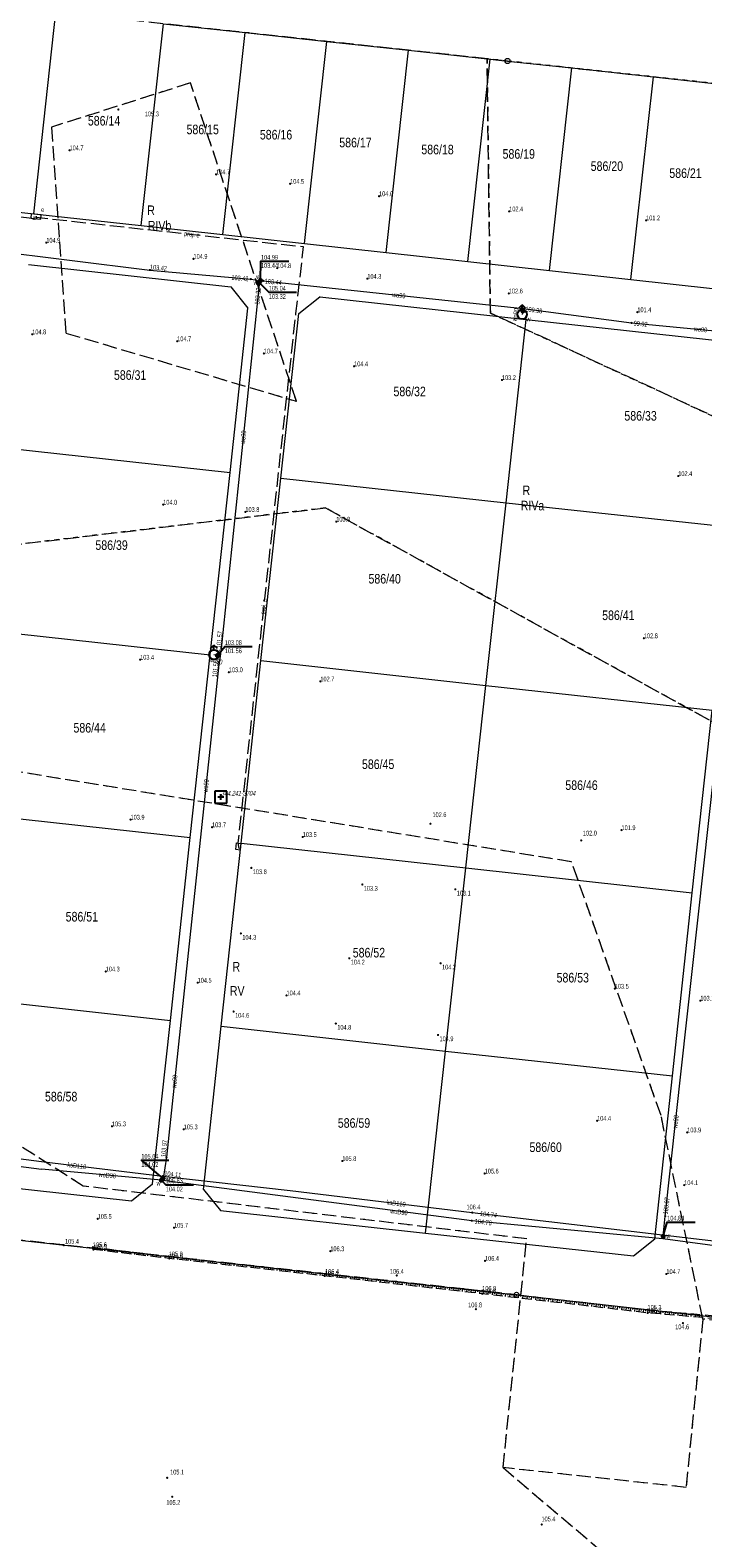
# Model space of a CAD drawing. Header units: inches. Extents: x 6497603 to 6502483, y 5925790 to 5934357.
# Tile 207 of 256: x 6501035 to 6501140, y 5926423 to 5926658. Entities that reach past the tile are written whole.
import ezdxf
from ezdxf.enums import TextEntityAlignment as Align

# ---------------------------------------------------------------- set-up
doc = ezdxf.new("R2010")
doc.units = ezdxf.units.IN
doc.header["$MEASUREMENT"] = 0
for name, pattern in [('1.5_0.75', [2.25, 1.5, -0.75]), ('2.25_0.75', [3, 2.25, -0.75]), ('219-1000', [0, 0]), ('egkk-1000', [3, 2.25, -0.75]), ('egug-1000', [1.5, 0.75, -0.75])]:
    doc.linetypes.add(name, pattern=pattern)
for name, color, linetype in [('000 Inne (niezydentyfikowane)', 7, 'Continuous'), ('202-punkt graniczny', 7, 'Continuous'), ('203-punkt graniczny', 7, 'Continuous'), ('209-oznaczenie konturu klasyfikacyjnego', 7, 'Continuous'), ('210-oznaczenie konturu użytku gruntowego', 7, 'Continuous'), ('211-numer działki ewidencyjnej', 7, 'Continuous'), ('217-kontur klasyfikacyjny', 7, 'Continuous'), ('218-kontur użytku gruntowego', 7, 'Continuous'), ('219-działka ewidencyjna', 7, 'Continuous'), ('hydrant', 7, 'Continuous'), ('pikieta naturalna', 7, 'Continuous'), ('pikieta naturalna-Atr2', 7, 'Continuous'), ('przewód elektroenergetyczny podziemny', 7, 'Continuous'), ('przewód elektroenergetyczny podziemny - ob. projektowany', 7, 'Continuous'), ('przewód elektroenergetyczny podziemny - ob. projektowany-Atr1', 7, 'Continuous'), ('przewód kanalizacyjny', 7, 'Continuous'), ('przewód kanalizacyjny-Atr1', 7, 'Continuous'), ('przewód wodociągowy', 7, 'Continuous'), ('przewód wodociągowy-Atr1', 7, 'Continuous'), ('rzędna', 7, 'Continuous'), ('rzędna-Atr2', 7, 'Continuous'), ('rzędna-Atr3', 7, 'Continuous'), ('skarpa nieumocniona', 7, 'Continuous'), ('szafa elektroenergetyczna lub kontener', 7, 'Continuous'), ('szafa elektroenergetyczna lub kontener - ob. projektowany', 7, 'Continuous'), ('szafa elektroenergetyczna lub kontener-Atr17', 7, 'Continuous'), ('Szczegółowa osnowa geodezyjna pozioma', 7, 'Continuous'), ('Szczegółowa osnowa geodezyjna pozioma-Atr103', 7, 'Continuous'), ('zasuwa lub zawór', 7, 'Continuous'), ('zasuwa lub zawór-Atr17', 7, 'Continuous')]:
    doc.layers.add(name, color=color, linetype=linetype)
doc.styles.get("Standard").update_dxf_attribs({"font": 'arial.ttf'})

# ---------------------------------------------------------------- blocks, each defined once
blk = doc.blocks.new('203')
at = {"linetype": 'Continuous', "lineweight": 0}
h = blk.add_hatch(color=0, dxfattribs=at)
edge = h.paths.add_edge_path()
edge.add_arc((0, 0), 0.09, 0, 360)
blk = doc.blocks.new('202')
at = {"color": 0, "linetype": 'Continuous', "lineweight": 0}
blk.add_circle((0, 0), 0.4, dxfattribs=at)
blk = doc.blocks.new('OSSP')
at = {"color": 0}
for p, q in [((-0.939, 0.938), (-0.939, -0.938)), ((-0.939, 0.938), (-0.939, -0.938)), ((0.936, 0.938), (-0.939, 0.938)), ((0.936, 0.938), (-0.939, 0.938)), ((0.45, 0), (-0.45, 0)), ((0.45, 0), (-0.45, 0)), ((0, -0.45), (0, 0.45)), ((0, -0.45), (0, 0.45)), ((0.936, -0.938), (0.936, 0.938)), ((0.936, -0.938), (0.936, 0.938)), ((-0.939, -0.938), (0.936, -0.938)), ((-0.939, -0.938), (0.936, -0.938))]:
    blk.add_line(p, q, dxfattribs=at)
blk = doc.blocks.new('PW01')
at = {"linetype": 'Continuous', "lineweight": 13}
h = blk.add_hatch(color=0, dxfattribs=at)
edge = h.paths.add_edge_path()
edge.add_arc((0, 0), 0.18, 0, 360)
blk = doc.blocks.new('US18')
at = {"color": 0, "linetype": 'Continuous', "lineweight": 13}
for p, q in [((-0.75, -0.35), (-0.75, 0.35)), ((-0.75, 0.35), (0.75, 0.35)), ((0.75, -0.35), (0.75, 0.35)), ((-0.75, -0.35), (0.75, -0.35))]:
    blk.add_line(p, q, dxfattribs=at)
blk = doc.blocks.new('US25')
at = {"linetype": 'Continuous', "lineweight": 13}
h = blk.add_hatch(color=0, dxfattribs=at)
edge = h.paths.add_edge_path()
edge.add_arc((0, 0), 0.4, 0, 360)
blk = doc.blocks.new('SUWH')
at = {"color": 0, "linetype": 'Continuous'}
for p in [(-0.531, 0.969), (0, 0.75), (0.531, 0.969)]:
    blk.add_line(p, (0, 1.5), dxfattribs=at)
blk.add_circle((0, 0), 0.75, dxfattribs=at)

msp = doc.modelspace()

# ---------------------------------------------------------------- linework, layer by layer
at = {"layer": '000 Inne (niezydentyfikowane)', "color": 7, "linetype": 'Continuous', "lineweight": 18, "flags": 128}
for points in [[(6501045.32, 5926467.91), (6501045.27, 5926467.56)], [(6501045.65, 5926467.87), (6501045.63, 5926467.69)], [(6501045.99, 5926467.83), (6501045.95, 5926467.48)], [(6501046.33, 5926467.79), (6501046.31, 5926467.61)], [(6501046.66, 5926467.75), (6501046.62, 5926467.4)], [(6501047, 5926467.71), (6501046.98, 5926467.53)], [(6501047.34, 5926467.66), (6501047.3, 5926467.32)], [(6501047.67, 5926467.62), (6501047.65, 5926467.45)], [(6501048.01, 5926467.58), (6501047.97, 5926467.24)], [(6501048.35, 5926467.54), (6501048.33, 5926467.37)], [(6501048.68, 5926467.5), (6501048.64, 5926467.16)], [(6501049.02, 5926467.46), (6501049, 5926467.29)], [(6501049.36, 5926467.42), (6501049.32, 5926467.08)], [(6501049.7, 5926467.38), (6501049.67, 5926467.21)], [(6501050.03, 5926467.34), (6501049.99, 5926467)], [(6501050.37, 5926467.3), (6501050.35, 5926467.13)], [(6501050.71, 5926467.26), (6501050.67, 5926466.92)], [(6501051.04, 5926467.22), (6501051.02, 5926467.05)], [(6501051.38, 5926467.17), (6501051.34, 5926466.85)], [(6501051.72, 5926467.13), (6501051.7, 5926466.97)], [(6501052.05, 5926467.09), (6501052.01, 5926466.77)], [(6501052.39, 5926467.05), (6501052.37, 5926466.89)], [(6501052.73, 5926467.01), (6501052.69, 5926466.69)], [(6501053.06, 5926466.97), (6501053.04, 5926466.81)], [(6501053.4, 5926466.93), (6501053.36, 5926466.61)], [(6501053.74, 5926466.89), (6501053.72, 5926466.73)], [(6501054.07, 5926466.85), (6501054.04, 5926466.53)], [(6501054.41, 5926466.81), (6501054.39, 5926466.65)], [(6501054.75, 5926466.77), (6501054.71, 5926466.45)], [(6501055.08, 5926466.72), (6501055.07, 5926466.57)], [(6501055.42, 5926466.68), (6501055.38, 5926466.37)], [(6501055.76, 5926466.64), (6501055.74, 5926466.49)], [(6501056.1, 5926466.6), (6501056.06, 5926466.29)], [(6501056.43, 5926466.56), (6501056.41, 5926466.41)], [(6501056.77, 5926466.52), (6501056.73, 5926466.21)], [(6501057.11, 5926466.48), (6501057.09, 5926466.33)], [(6501057.44, 5926466.45), (6501057.41, 5926466.14)], [(6501057.78, 5926466.41), (6501057.76, 5926466.25)], [(6501058.12, 5926466.37), (6501058.08, 5926466.06)], [(6501058.45, 5926466.33), (6501058.44, 5926466.18)], [(6501058.79, 5926466.29), (6501058.76, 5926465.99)], [(6501059.13, 5926466.26), (6501059.11, 5926466.1)], [(6501059.47, 5926466.22), (6501059.43, 5926465.91)], [(6501059.8, 5926466.18), (6501059.79, 5926466.03)], [(6501060.14, 5926466.14), (6501060.11, 5926465.84)], [(6501060.48, 5926466.11), (6501060.46, 5926465.95)], [(6501060.82, 5926466.07), (6501060.78, 5926465.76)], [(6501061.15, 5926466.03), (6501061.14, 5926465.88)], [(6501061.49, 5926465.99), (6501061.46, 5926465.68)], [(6501061.83, 5926465.95), (6501061.81, 5926465.8)], [(6501062.16, 5926465.92), (6501062.13, 5926465.61)], [(6501062.5, 5926465.88), (6501062.48, 5926465.72)], [(6501062.84, 5926465.84), (6501062.8, 5926465.53)], [(6501063.18, 5926465.8), (6501063.16, 5926465.65)], [(6501063.51, 5926465.77), (6501063.48, 5926465.46)], [(6501063.85, 5926465.73), (6501063.83, 5926465.57)], [(6501064.19, 5926465.69), (6501064.15, 5926465.38)], [(6501064.52, 5926465.65), (6501064.51, 5926465.5)], [(6501064.86, 5926465.61), (6501064.83, 5926465.31)], [(6501065.2, 5926465.58), (6501065.18, 5926465.42)], [(6501065.54, 5926465.54), (6501065.5, 5926465.23)], [(6501065.87, 5926465.5), (6501065.86, 5926465.35)], [(6501066.21, 5926465.46), (6501066.18, 5926465.15)], [(6501066.55, 5926465.43), (6501066.53, 5926465.27)], [(6501066.88, 5926465.39), (6501066.85, 5926465.08)], [(6501067.22, 5926465.35), (6501067.2, 5926465.2)], [(6501067.56, 5926465.31), (6501067.52, 5926465)], [(6501067.9, 5926465.27), (6501067.88, 5926465.12)], [(6501068.23, 5926465.24), (6501068.2, 5926464.93)], [(6501068.57, 5926465.2), (6501068.55, 5926465.04)], [(6501068.91, 5926465.16), (6501068.87, 5926464.85)], [(6501069.25, 5926465.12), (6501069.23, 5926464.97)], [(6501069.58, 5926465.09), (6501069.55, 5926464.78)], [(6501069.92, 5926465.05), (6501069.9, 5926464.89)], [(6501070.26, 5926465.01), (6501070.22, 5926464.7)], [(6501070.59, 5926464.97), (6501070.58, 5926464.82)], [(6501070.93, 5926464.93), (6501070.9, 5926464.62)], [(6501071.27, 5926464.9), (6501071.25, 5926464.74)], [(6501071.61, 5926464.86), (6501071.57, 5926464.55)], [(6501071.94, 5926464.82), (6501071.93, 5926464.67)], [(6501072.28, 5926464.78), (6501072.25, 5926464.47)], [(6501072.62, 5926464.75), (6501072.6, 5926464.59)], [(6501072.95, 5926464.71), (6501072.92, 5926464.4)], [(6501073.29, 5926464.67), (6501073.27, 5926464.51)], [(6501073.63, 5926464.63), (6501073.59, 5926464.32)], [(6501073.97, 5926464.59), (6501073.95, 5926464.44)], [(6501074.3, 5926464.56), (6501074.27, 5926464.24)], [(6501074.64, 5926464.52), (6501074.62, 5926464.36)], [(6501074.98, 5926464.48), (6501074.94, 5926464.17)], [(6501075.31, 5926464.44), (6501075.3, 5926464.29)], [(6501075.65, 5926464.41), (6501075.62, 5926464.09)], [(6501075.99, 5926464.37), (6501075.97, 5926464.21)], [(6501076.33, 5926464.33), (6501076.29, 5926464.02)], [(6501076.66, 5926464.29), (6501076.65, 5926464.14)], [(6501077, 5926464.25), (6501076.97, 5926463.94)], [(6501077.34, 5926464.22), (6501077.32, 5926464.06)], [(6501077.68, 5926464.18), (6501077.64, 5926463.87)], [(6501078.01, 5926464.14), (6501078, 5926463.98)], [(6501078.35, 5926464.1), (6501078.31, 5926463.79)], [(6501078.69, 5926464.07), (6501078.67, 5926463.91)], [(6501079.02, 5926464.03), (6501078.99, 5926463.71)], [(6501079.36, 5926463.99), (6501079.34, 5926463.83)], [(6501079.7, 5926463.95), (6501079.66, 5926463.64)], [(6501080.04, 5926463.91), (6501080.02, 5926463.76)], [(6501080.37, 5926463.88), (6501080.34, 5926463.56)], [(6501080.71, 5926463.84), (6501080.69, 5926463.68)], [(6501081.05, 5926463.8), (6501081.01, 5926463.49)], [(6501081.38, 5926463.76), (6501081.37, 5926463.61)], [(6501081.72, 5926463.73), (6501081.69, 5926463.41)], [(6501082.06, 5926463.69), (6501082.04, 5926463.53)], [(6501082.4, 5926463.66), (6501082.36, 5926463.33)], [(6501082.73, 5926463.62), (6501082.72, 5926463.46)], [(6501083.07, 5926463.58), (6501083.04, 5926463.26)], [(6501083.41, 5926463.55), (6501083.39, 5926463.38)], [(6501083.75, 5926463.51), (6501083.71, 5926463.18)], [(6501084.08, 5926463.48), (6501084.07, 5926463.31)], [(6501084.42, 5926463.44), (6501084.39, 5926463.11)], [(6501084.76, 5926463.4), (6501084.74, 5926463.24)], [(6501085.1, 5926463.37), (6501085.06, 5926463.03)], [(6501085.43, 5926463.33), (6501085.42, 5926463.16)], [(6501085.77, 5926463.3), (6501085.73, 5926462.95)], [(6501086.11, 5926463.26), (6501086.09, 5926463.09)], [(6501086.45, 5926463.22), (6501086.41, 5926462.88)], [(6501086.78, 5926463.19), (6501086.76, 5926463.01)], [(6501087.12, 5926463.15), (6501087.08, 5926462.8)], [(6501087.46, 5926463.12), (6501087.44, 5926462.94)], [(6501087.8, 5926463.08), (6501087.76, 5926462.72)], [(6501088.13, 5926463.04), (6501088.11, 5926462.86)], [(6501088.47, 5926463.01), (6501088.43, 5926462.65)], [(6501088.81, 5926462.97), (6501088.79, 5926462.79)], [(6501089.14, 5926462.93), (6501089.11, 5926462.57)], [(6501089.48, 5926462.9), (6501089.46, 5926462.72)], [(6501089.82, 5926462.86), (6501089.78, 5926462.5)], [(6501090.16, 5926462.83), (6501090.14, 5926462.64)], [(6501090.49, 5926462.79), (6501090.45, 5926462.42)], [(6501090.83, 5926462.75), (6501090.81, 5926462.57)], [(6501091.17, 5926462.72), (6501091.13, 5926462.34)], [(6501091.51, 5926462.68), (6501091.49, 5926462.49)], [(6501091.84, 5926462.65), (6501091.8, 5926462.27)], [(6501092.18, 5926462.61), (6501092.16, 5926462.42)], [(6501092.52, 5926462.57), (6501092.48, 5926462.19)], [(6501092.86, 5926462.54), (6501092.84, 5926462.34)], [(6501093.19, 5926462.5), (6501093.15, 5926462.11)], [(6501093.53, 5926462.47), (6501093.51, 5926462.27)], [(6501093.87, 5926462.43), (6501093.83, 5926462.04)], [(6501094.21, 5926462.39), (6501094.18, 5926462.2)], [(6501094.54, 5926462.36), (6501094.5, 5926461.96)], [(6501094.88, 5926462.32), (6501094.86, 5926462.12)], [(6501095.22, 5926462.29), (6501095.17, 5926461.88)], [(6501095.55, 5926462.25), (6501095.53, 5926462.05)], [(6501095.89, 5926462.21), (6501095.85, 5926461.81)], [(6501096.23, 5926462.18), (6501096.21, 5926461.97)], [(6501096.57, 5926462.14), (6501096.52, 5926461.73)], [(6501096.9, 5926462.11), (6501096.88, 5926461.9)], [(6501097.24, 5926462.07), (6501097.2, 5926461.66)], [(6501097.58, 5926462.03), (6501097.56, 5926461.83)], [(6501097.92, 5926462), (6501097.87, 5926461.58)], [(6501098.25, 5926461.96), (6501098.23, 5926461.75)], [(6501098.59, 5926461.92), (6501098.55, 5926461.5)], [(6501098.93, 5926461.89), (6501098.91, 5926461.68)], [(6501099.27, 5926461.85), (6501099.22, 5926461.43)], [(6501099.6, 5926461.82), (6501099.58, 5926461.6)], [(6501099.94, 5926461.78), (6501099.89, 5926461.35)], [(6501100.28, 5926461.74), (6501100.26, 5926461.53)], [(6501100.62, 5926461.71), (6501100.57, 5926461.27)], [(6501100.95, 5926461.67), (6501100.93, 5926461.45)], [(6501101.29, 5926461.64), (6501101.24, 5926461.2)], [(6501101.63, 5926461.6), (6501101.6, 5926461.38)], [(6501101.97, 5926461.56), (6501101.92, 5926461.12)], [(6501102.3, 5926461.53), (6501102.28, 5926461.31)], [(6501102.64, 5926461.49), (6501102.59, 5926461.05)], [(6501102.98, 5926461.46), (6501102.95, 5926461.23)], [(6501103.31, 5926461.42), (6501103.27, 5926460.97)], [(6501103.65, 5926461.38), (6501103.63, 5926461.16)], [(6501103.99, 5926461.35), (6501103.94, 5926460.89)], [(6501104.33, 5926461.31), (6501104.3, 5926461.08)], [(6501104.66, 5926461.28), (6501104.62, 5926460.82)], [(6501105, 5926461.24), (6501104.98, 5926461.01)], [(6501105.34, 5926461.2), (6501105.29, 5926460.74)], [(6501105.68, 5926461.17), (6501105.65, 5926460.93)], [(6501106.01, 5926461.13), (6501105.96, 5926460.66)], [(6501106.35, 5926461.09), (6501106.32, 5926460.86)], [(6501106.69, 5926461.05), (6501106.63, 5926460.59)], [(6501107.02, 5926461.01), (6501107, 5926460.78)], [(6501107.36, 5926460.97), (6501107.31, 5926460.51)], [(6501107.7, 5926460.94), (6501107.67, 5926460.7)], [(6501108.04, 5926460.9), (6501107.98, 5926460.43)], [(6501108.37, 5926460.86), (6501108.35, 5926460.62)], [(6501108.71, 5926460.82), (6501108.66, 5926460.35)], [(6501109.05, 5926460.78), (6501109.02, 5926460.55)], [(6501109.38, 5926460.74), (6501109.33, 5926460.27)], [(6501109.72, 5926460.7), (6501109.69, 5926460.47)], [(6501110.06, 5926460.66), (6501110, 5926460.19)], [(6501110.4, 5926460.63), (6501110.37, 5926460.39)], [(6501110.73, 5926460.59), (6501110.68, 5926460.12)], [(6501111.07, 5926460.55), (6501111.04, 5926460.31)], [(6501111.41, 5926460.51), (6501111.35, 5926460.04)], [(6501111.74, 5926460.47), (6501111.72, 5926460.24)], [(6501112.08, 5926460.43), (6501112.03, 5926459.96)], [(6501112.42, 5926460.39), (6501112.39, 5926460.16)], [(6501112.76, 5926460.35), (6501112.7, 5926459.88)], [(6501113.09, 5926460.32), (6501113.07, 5926460.08)], [(6501113.43, 5926460.28), (6501113.38, 5926459.8)], [(6501113.77, 5926460.24), (6501113.74, 5926460)], [(6501114.1, 5926460.2), (6501114.05, 5926459.73)], [(6501114.44, 5926460.16), (6501114.41, 5926459.92)], [(6501114.78, 5926460.12), (6501114.72, 5926459.65)], [(6501115.12, 5926460.08), (6501115.09, 5926459.85)], [(6501115.45, 5926460.04), (6501115.4, 5926459.57)], [(6501115.79, 5926460.01), (6501115.76, 5926459.77)], [(6501116.13, 5926459.97), (6501116.07, 5926459.49)], [(6501116.46, 5926459.93), (6501116.44, 5926459.69)], [(6501116.8, 5926459.89), (6501116.75, 5926459.41)], [(6501117.14, 5926459.85), (6501117.11, 5926459.61)], [(6501117.47, 5926459.81), (6501117.42, 5926459.34)], [(6501117.81, 5926459.77), (6501117.78, 5926459.54)], [(6501118.15, 5926459.73), (6501118.09, 5926459.26)], [(6501118.49, 5926459.7), (6501118.46, 5926459.46)], [(6501118.82, 5926459.66), (6501118.77, 5926459.18)], [(6501119.16, 5926459.62), (6501119.13, 5926459.38)], [(6501119.5, 5926459.58), (6501119.44, 5926459.1)], [(6501119.83, 5926459.54), (6501119.81, 5926459.3)], [(6501120.17, 5926459.5), (6501120.12, 5926459.02)], [(6501120.51, 5926459.46), (6501120.48, 5926459.22)], [(6501120.85, 5926459.43), (6501120.79, 5926458.95)], [(6501121.18, 5926459.39), (6501121.16, 5926459.15)], [(6501121.52, 5926459.35), (6501121.46, 5926458.87)], [(6501121.86, 5926459.31), (6501121.83, 5926459.07)], [(6501122.19, 5926459.27), (6501122.14, 5926458.79)], [(6501122.53, 5926459.23), (6501122.5, 5926458.99)], [(6501122.87, 5926459.19), (6501122.81, 5926458.71)], [(6501123.21, 5926459.15), (6501123.18, 5926458.91)], [(6501123.54, 5926459.12), (6501123.49, 5926458.63)], [(6501123.88, 5926459.08), (6501123.85, 5926458.84)], [(6501124.22, 5926459.04), (6501124.16, 5926458.56)], [(6501124.55, 5926459), (6501124.53, 5926458.76)], [(6501124.89, 5926458.96), (6501124.84, 5926458.48)], [(6501125.23, 5926458.92), (6501125.2, 5926458.68)], [(6501125.56, 5926458.88), (6501125.51, 5926458.4)], [(6501125.9, 5926458.84), (6501125.87, 5926458.6)], [(6501126.24, 5926458.81), (6501126.18, 5926458.32)], [(6501126.58, 5926458.77), (6501126.55, 5926458.52)], [(6501126.91, 5926458.73), (6501126.86, 5926458.24)], [(6501127.25, 5926458.69), (6501127.22, 5926458.45)], [(6501127.59, 5926458.65), (6501127.53, 5926458.16)], [(6501127.92, 5926458.61), (6501127.9, 5926458.37)], [(6501128.26, 5926458.57), (6501128.21, 5926458.09)], [(6501128.6, 5926458.53), (6501128.57, 5926458.29)], [(6501128.94, 5926458.5), (6501128.88, 5926458.01)], [(6501129.27, 5926458.46), (6501129.24, 5926458.21)], [(6501129.61, 5926458.42), (6501129.55, 5926457.93)], [(6501129.95, 5926458.38), (6501129.92, 5926458.14)], [(6501130.28, 5926458.34), (6501130.23, 5926457.85)], [(6501130.62, 5926458.3), (6501130.59, 5926458.06)], [(6501130.96, 5926458.26), (6501130.9, 5926457.77)], [(6501131.3, 5926458.22), (6501131.27, 5926457.98)], [(6501131.63, 5926458.19), (6501131.59, 5926457.69)], [(6501131.97, 5926458.16), (6501131.95, 5926457.91)], [(6501132.31, 5926458.13), (6501132.26, 5926457.64)], [(6501132.65, 5926458.1), (6501132.62, 5926457.85)], [(6501132.98, 5926458.07), (6501132.94, 5926457.58)], [(6501133.32, 5926458.03), (6501133.3, 5926457.79)], [(6501133.66, 5926458), (6501133.62, 5926457.52)], [(6501134, 5926457.97), (6501133.98, 5926457.73)], [(6501134.34, 5926457.94), (6501134.29, 5926457.46)], [(6501134.67, 5926457.91), (6501134.65, 5926457.67)], [(6501135.01, 5926457.88), (6501134.97, 5926457.41)], [(6501135.35, 5926457.85), (6501135.33, 5926457.61)], [(6501135.69, 5926457.82), (6501135.65, 5926457.35)], [(6501136.03, 5926457.79), (6501136, 5926457.56)], [(6501136.36, 5926457.76), (6501136.32, 5926457.29)], [(6501136.7, 5926457.73), (6501136.68, 5926457.5)], [(6501137.04, 5926457.7), (6501137, 5926457.23)], [(6501137.38, 5926457.67), (6501137.36, 5926457.44)], [(6501137.72, 5926457.64), (6501137.67, 5926457.18)], [(6501138.05, 5926457.61), (6501138.03, 5926457.38)], [(6501138.39, 5926457.58), (6501138.35, 5926457.12)], [(6501138.73, 5926457.55), (6501138.71, 5926457.32)], [(6501139.07, 5926457.52), (6501139.03, 5926457.06)], [(6501139.41, 5926457.49), (6501139.38, 5926457.26)], [(6501139.74, 5926457.46), (6501139.7, 5926457)], [(6501140.08, 5926457.42), (6501140.06, 5926457.2)]]:
    msp.add_lwpolyline(points, dxfattribs=at)
at = {"layer": '217-kontur klasyfikacyjny', "color": 3, "linetype": 'egkk-1000', "lineweight": 18, "flags": 128}
for points in [[(6501106.49, 5926653.78), (6501005.13, 5926664.74)], [(6501107.01, 5926614.03), (6501106.49, 5926653.78)], [(6501106.49, 5926653.78), (6501109.7, 5926653.43)], [(6501109.7, 5926653.43), (6501117.85, 5926652.55)], [(6501117.85, 5926652.55), (6501167.64, 5926647.16)], [(6501060.07, 5926650.01), (6501038.35, 5926643.09)], [(6501076.66, 5926600.23), (6501060.07, 5926650.01)], [(6501038.35, 5926643.09), (6501040.61, 5926610.89)], [(6501154.57, 5926592.02), (6501107.01, 5926614.03)], [(6501040.61, 5926610.89), (6501076.66, 5926600.23)], [(6500989.77, 5926572.72), (6501081.2, 5926583.56)], [(6501081.2, 5926583.56), (6501154.43, 5926543.11)], [(6501119.71, 5926528.22), (6500985.97, 5926549.97)], [(6501133.71, 5926488.57), (6501119.71, 5926528.22)], [(6501043.32, 5926477.52), (6500980.53, 5926517.48)], [(6501140.25, 5926456.74), (6501133.71, 5926488.57)], [(6501112.69, 5926469.27), (6501043.32, 5926477.52)], [(6501111.78, 5926460.45), (6501030.07, 5926469.43)], [(6501111.78, 5926460.45), (6501112.69, 5926469.27)], [(6501108.99, 5926433.51), (6501111.78, 5926460.45)], [(6501140.25, 5926456.74), (6501137.63, 5926430.42)], [(6501188.25, 5926451.31), (6501140.25, 5926456.74)], [(6501108.99, 5926433.51), (6501134.67, 5926411.73)], [(6501137.63, 5926430.42), (6501108.99, 5926433.51)]]:
    msp.add_lwpolyline(points, dxfattribs=at)
at = {"layer": '218-kontur użytku gruntowego', "color": 3, "linetype": 'egug-1000', "lineweight": 18, "flags": 128}
for points in [[(6501106.49, 5926653.78), (6501005.13, 5926664.74)], [(6501109.7, 5926653.43), (6501106.49, 5926653.78)], [(6501106.49, 5926653.78), (6501107.01, 5926614.03)], [(6501117.85, 5926652.55), (6501109.7, 5926653.43)], [(6501167.64, 5926647.16), (6501117.85, 5926652.55)], [(6501060.07, 5926650.01), (6501038.35, 5926643.09)], [(6501076.66, 5926600.23), (6501060.07, 5926650.01)], [(6501038.35, 5926643.09), (6501040.61, 5926610.89)], [(6501107.01, 5926614.03), (6501154.57, 5926592.02)], [(6501040.61, 5926610.89), (6501076.66, 5926600.23)], [(6501081.2, 5926583.56), (6500989.77, 5926572.72)], [(6501154.43, 5926543.11), (6501081.2, 5926583.56)], [(6501119.71, 5926528.22), (6500985.97, 5926549.97)], [(6501133.71, 5926488.57), (6501119.71, 5926528.22)], [(6501043.32, 5926477.52), (6500980.53, 5926517.48)], [(6501140.25, 5926456.74), (6501133.71, 5926488.57)], [(6501112.69, 5926469.27), (6501043.32, 5926477.52)], [(6501111.78, 5926460.45), (6501030.07, 5926469.43)], [(6501111.78, 5926460.45), (6501112.69, 5926469.27)], [(6501108.99, 5926433.51), (6501111.78, 5926460.45)], [(6501140.25, 5926456.74), (6501137.63, 5926430.42)], [(6501188.25, 5926451.31), (6501140.25, 5926456.74)], [(6501108.99, 5926433.51), (6501134.67, 5926411.73)], [(6501137.63, 5926430.42), (6501108.99, 5926433.51)]]:
    msp.add_lwpolyline(points, dxfattribs=at)
at = {"layer": '219-działka ewidencyjna', "color": 3, "linetype": '219-1000', "lineweight": 18, "flags": 128}
for points in [[(6501035.59, 5926629.54), (6501039.04, 5926661.07)], [(6501052.39, 5926627.7), (6501055.85, 5926659.25)], [(6501055.85, 5926659.25), (6501068.63, 5926657.87)], [(6501065.16, 5926626.29), (6501068.63, 5926657.87)], [(6501068.63, 5926657.87), (6501081.41, 5926656.49)], [(6501077.93, 5926624.89), (6501081.41, 5926656.49)], [(6501081.41, 5926656.49), (6501094.19, 5926655.11)], [(6501090.7, 5926623.48), (6501094.19, 5926655.11)], [(6501094.19, 5926655.11), (6501106.97, 5926653.73)], [(6501103.47, 5926622.08), (6501106.97, 5926653.73)], [(6501106.97, 5926653.73), (6501109.7, 5926653.43)], [(6501109.7, 5926653.43), (6501119.74, 5926652.34)], [(6501116.24, 5926620.67), (6501119.74, 5926652.34)], [(6501119.74, 5926652.34), (6501132.52, 5926650.96)], [(6501129.01, 5926619.27), (6501132.52, 5926650.96)], [(6501132.52, 5926650.96), (6501145.29, 5926649.57)], [(6501002.9, 5926633.14), (6501035.59, 5926629.54)], [(6501035.59, 5926629.54), (6501052.39, 5926627.7)], [(6501052.39, 5926627.7), (6501065.16, 5926626.29)], [(6501065.16, 5926626.29), (6501077.93, 5926624.89)], [(6501077.93, 5926624.89), (6501090.7, 5926623.48)], [(6501090.7, 5926623.48), (6501103.47, 5926622.08)], [(6501103.47, 5926622.08), (6501116.24, 5926620.67)], [(6501034.72, 5926621.6), (6501066.42, 5926618.11)], [(6501116.24, 5926620.67), (6501129.01, 5926619.27)], [(6501066.42, 5926618.11), (6501069.08, 5926614.81)], [(6501129.01, 5926619.27), (6501141.77, 5926617.86)], [(6501077.03, 5926613.93), (6501080.33, 5926616.58)], [(6501080.33, 5926616.58), (6501112.63, 5926613.03)], [(6501066.28, 5926589.11), (6501069.08, 5926614.81)], [(6501074.23, 5926588.23), (6501077.03, 5926613.93)], [(6501109.47, 5926584.36), (6501112.63, 5926613.03)], [(6501112.63, 5926613.03), (6501144.93, 5926609.47)], [(6501031.57, 5926592.92), (6501066.28, 5926589.11)], [(6501063.17, 5926560.58), (6501066.28, 5926589.11)], [(6501071.12, 5926559.7), (6501074.23, 5926588.23)], [(6501074.23, 5926588.23), (6501109.47, 5926584.36)], [(6501106.32, 5926555.79), (6501109.47, 5926584.36)], [(6501109.47, 5926584.36), (6501144.8, 5926580.52)], [(6501028.44, 5926564.39), (6501063.17, 5926560.58)], [(6501060.05, 5926532), (6501063.17, 5926560.58)], [(6501068.01, 5926531.13), (6501071.12, 5926559.7)], [(6501071.12, 5926559.7), (6501106.32, 5926555.79)], [(6501103.17, 5926527.26), (6501106.32, 5926555.79)], [(6501106.32, 5926555.79), (6501141.7, 5926551.93)], [(6501138.6, 5926523.35), (6501141.7, 5926551.93)], [(6501025.31, 5926535.81), (6501060.05, 5926532)], [(6501056.94, 5926503.42), (6501060.05, 5926532)], [(6501064.9, 5926502.55), (6501068.01, 5926531.13)], [(6501068.01, 5926531.13), (6501103.17, 5926527.26)], [(6501100.01, 5926498.64), (6501103.17, 5926527.26)], [(6501103.17, 5926527.26), (6501138.6, 5926523.35)], [(6501135.5, 5926494.76), (6501138.6, 5926523.35)], [(6501022.18, 5926507.28), (6501056.94, 5926503.42)], [(6501054.15, 5926477.87), (6501056.94, 5926503.42)], [(6501062.11, 5926477), (6501064.9, 5926502.55)], [(6501064.9, 5926502.55), (6501100.01, 5926498.64)], [(6501096.87, 5926470.17), (6501100.01, 5926498.64)], [(6501100.01, 5926498.64), (6501135.5, 5926494.76)], [(6501132.73, 5926469.26), (6501135.5, 5926494.76)], [(6501019.04, 5926478.7), (6501050.85, 5926475.21)], [(6501050.85, 5926475.21), (6501054.15, 5926477.87)], [(6501062.11, 5926477), (6501064.77, 5926473.69)], [(6500973.53, 5926475.65), (6501111.1, 5926460.52)], [(6501064.77, 5926473.69), (6501096.87, 5926470.17)], [(6501096.87, 5926470.17), (6501129.43, 5926466.6)], [(6501129.43, 5926466.6), (6501132.73, 5926469.26)], [(6501111.1, 5926460.52), (6501218.91, 5926448.41)]]:
    msp.add_lwpolyline(points, dxfattribs=at)
at = {"layer": 'przewód elektroenergetyczny podziemny', "color": 1, "linetype": 'Continuous', "lineweight": 18, "flags": 128}
msp.add_lwpolyline([(6501035.94, 5926629.15), (6501036.01, 5926628.9), (6501035.95, 5926628.7), (6501035.61, 5926628.65), (6501035.28, 5926628.82), (6501013.8, 5926631.43), (6501012.38, 5926631.59), (6501002.28, 5926632.68), (6500986.69, 5926634.31), (6500986.54, 5926634.39), (6500986.78, 5926637.52), (6500992.09, 5926666.72), (6501005.79, 5926742.55), (6501013.01, 5926783.37)], dxfattribs=at)
at = {"layer": 'przewód elektroenergetyczny podziemny - ob. projektowany', "color": 1, "linetype": '2.25_0.75', "lineweight": 18, "flags": 128}
msp.add_lwpolyline([(6501035.53, 5926629.04), (6501077.73, 5926624.41), (6501076.53, 5926613.97), (6501067.51, 5926531.18), (6501067.63, 5926530.33)], dxfattribs=at)
at = {"layer": 'przewód kanalizacyjny', "color": 34, "linetype": 'Continuous', "lineweight": 18, "flags": 128}
for points in [[(6501003.95, 5927073.51), (6501025.81, 5926978.07), (6501035.87, 5926937.23), (6501039.66, 5926890.33), (6501042.57, 5926877.1), (6501036.67, 5926815.74), (6501025.75, 5926759.78), (6501010.3, 5926664.16), (6500995.69, 5926573.15), (6500985.69, 5926516.13), (6500980.52, 5926488.69), (6501036.78, 5926481.38)], [(6501036.78, 5926481.38), (6501055.76, 5926479.08), (6501075.71, 5926476.84), (6501104.18, 5926473.38), (6501176.15, 5926464.95), (6501213.96, 5926460.58), (6501251.86, 5926456.87), (6501286.22, 5926453.61), (6501300.43, 5926450.12), (6501316.89, 5926447.64), (6501319.28, 5926446.72)]]:
    msp.add_lwpolyline(points, dxfattribs=at)
at = {"layer": 'przewód wodociągowy', "color": 5, "linetype": 'Continuous', "lineweight": 18, "flags": 128}
for points in [[(6501009.27, 5926663.27), (6501003.13, 5926626.99), (6501002.42, 5926622.82), (6500994.65, 5926575.27), (6500988.11, 5926538.08), (6500979.08, 5926487.69), (6501036.8, 5926480.16)], [(6501003.13, 5926626.99), (6501003.4, 5926626.96), (6501053.73, 5926620.75), (6501069.54, 5926619.33), (6501070.88, 5926619.12)], [(6501070.88, 5926619.12), (6501070.84, 5926618.78), (6501070.81, 5926618.49), (6501064.91, 5926561.58), (6501064.73, 5926560.4), (6501064.52, 5926559.07), (6501056.33, 5926482.02), (6501055.79, 5926478.71), (6501055.74, 5926478.41)], [(6501070.88, 5926619.12), (6501071.49, 5926619.06), (6501112.16, 5926614.71)], [(6501112.16, 5926614.71), (6501112.09, 5926614.35), (6501111.98, 5926613.81)], [(6501112.16, 5926614.71), (6501129.1, 5926612.48), (6501149.77, 5926610.53)], [(6501134.01, 5926469.27), (6501134.05, 5926469.67), (6501134.37, 5926472.82), (6501142.91, 5926550.26), (6501143.01, 5926552.74), (6501149.43, 5926609.86), (6501149.5, 5926610.2), (6501149.53, 5926610.55)], [(6501064.73, 5926560.4), (6501064.32, 5926560.47), (6501063.76, 5926560.61)], [(6501306.67, 5926446.25), (6501299.94, 5926449.38), (6501286.12, 5926452.24), (6501251.76, 5926455.55), (6501214.47, 5926460), (6501214.19, 5926460), (6501213.91, 5926460.04), (6501175.91, 5926463.66), (6501134.01, 5926469.27), (6501104.1, 5926472.11), (6501055.74, 5926478.41), (6501055.53, 5926478.43), (6501036.8, 5926480.16)]]:
    msp.add_lwpolyline(points, dxfattribs=at)
at = {"layer": 'rzędna-Atr2', "color": 7, "flags": 128}
for points in [[(6501071.04, 5926619.1), (6501071.12, 5926622.13), (6501075.49, 5926622.13)], [(6501070.84, 5926618.78), (6501072.34, 5926617.28), (6501076.655, 5926617.28)], [(6501064.32, 5926560.47), (6501065.45, 5926561.89), (6501069.717, 5926561.89)], [(6501055.79, 5926478.71), (6501052.4, 5926481.57), (6501056.715, 5926481.57)], [(6501055.53, 5926478.43), (6501056.22, 5926477.74), (6501060.535, 5926477.74)], [(6501134.05, 5926469.67), (6501134.68, 5926471.9), (6501139.05, 5926471.9)]]:
    msp.add_lwpolyline(points, dxfattribs=at)
at = {"layer": 'skarpa nieumocniona', "color": 7, "linetype": '1.5_0.75', "lineweight": 18, "flags": 128}
msp.add_lwpolyline([(6501044.89, 5926467.6), (6501044.82, 5926467.97), (6501056.69, 5926466.53), (6501081.15, 5926463.79), (6501105.74, 5926461.16), (6501131.6, 5926458.19), (6501158.2, 5926455.79), (6501182.3, 5926452.86), (6501214.4, 5926449.95), (6501230.05, 5926448.22), (6501229.69, 5926446), (6501214.21, 5926447.85), (6501182.23, 5926452.27), (6501158.3, 5926455.42), (6501131.63, 5926457.69), (6501105.73, 5926460.69), (6501081.08, 5926463.48), (6501056.77, 5926466.21)], close=True, dxfattribs=at)
msp.add_lwpolyline([(6501044.89, 5926467.6), (6501044.82, 5926467.97), (6501056.69, 5926466.53), (6501081.15, 5926463.79), (6501105.74, 5926461.16), (6501131.6, 5926458.19), (6501158.2, 5926455.79), (6501182.3, 5926452.86), (6501214.4, 5926449.95), (6501230.05, 5926448.22), (6501229.69, 5926446), (6501214.21, 5926447.85), (6501182.23, 5926452.27), (6501158.3, 5926455.42), (6501131.63, 5926457.69), (6501105.73, 5926460.69), (6501081.08, 5926463.48), (6501056.77, 5926466.21)], close=True, dxfattribs=at)
at = {"layer": 'szafa elektroenergetyczna lub kontener - ob. projektowany', "color": 1, "linetype": 'Continuous', "lineweight": 18, "flags": 128}
msp.add_lwpolyline([(6501067.87, 5926530.06), (6501067.16, 5926530.13), (6501067.27, 5926531.18), (6501067.97, 5926531.11)], close=True, dxfattribs=at)

# ---------------------------------------------------------------- block references
at = {"layer": '202-punkt graniczny', "color": 7, "linetype": 'Continuous', "lineweight": 18}
for p in [(6501109.7, 5926653.43), (6501111.1, 5926460.52)]:
    msp.add_blockref('202', p, dxfattribs=at)
at = {"layer": '203-punkt graniczny', "color": 7, "linetype": 'Continuous', "lineweight": 18}
for p in [(6501068.63, 5926657.87), (6501081.41, 5926656.49), (6501094.19, 5926655.11), (6501106.97, 5926653.73), (6501119.74, 5926652.34), (6501132.52, 5926650.96), (6501035.59, 5926629.54), (6501052.39, 5926627.7), (6501065.16, 5926626.29), (6501077.93, 5926624.89), (6501090.7, 5926623.48), (6501103.47, 5926622.08), (6501116.24, 5926620.67), (6501066.42, 5926618.11), (6501129.01, 5926619.27), (6501069.08, 5926614.81), (6501080.33, 5926616.58), (6501077.03, 5926613.93), (6501112.63, 5926613.03), (6501066.28, 5926589.11), (6501074.23, 5926588.23), (6501109.47, 5926584.36), (6501063.17, 5926560.58), (6501071.12, 5926559.7), (6501106.32, 5926555.79), (6501060.05, 5926532), (6501068.01, 5926531.13), (6501103.17, 5926527.26), (6501138.6, 5926523.35), (6501056.94, 5926503.42), (6501064.9, 5926502.55), (6501100.01, 5926498.64), (6501135.5, 5926494.76), (6501054.15, 5926477.87), (6501062.11, 5926477), (6501050.85, 5926475.21), (6501064.77, 5926473.69), (6501096.87, 5926470.17), (6501132.73, 5926469.26), (6501129.43, 5926466.6)]:
    msp.add_blockref('203', p, dxfattribs=at)
at = {"layer": 'hydrant', "color": 5, "linetype": 'Continuous', "lineweight": 18}
for p in [(6501111.98, 5926613.81), (6501063.76, 5926560.61)]:
    msp.add_blockref('SUWH', p, dxfattribs=at)
at = {"layer": 'pikieta naturalna', "color": 7, "linetype": 'Continuous', "lineweight": 13}
for p in [(6501048.8, 5926645.85), (6501041.16, 5926639.47), (6501064.09, 5926635.7), (6501075.68, 5926634.23), (6501089.59, 5926632.29), (6501109.96, 5926629.92), (6501131.38, 5926628.52), (6501037.53, 5926625.03), (6501060.56, 5926622.5), (6501073.66, 5926621.05), (6501087.76, 5926619.39), (6501109.9, 5926617.09), (6501130.01, 5926614.16), (6501035.33, 5926610.7), (6501058.01, 5926609.62), (6501071.57, 5926607.7), (6501085.69, 5926605.7), (6501108.82, 5926603.56), (6501136.41, 5926588.54), (6501055.82, 5926584.07), (6501068.68, 5926582.93), (6501082.9, 5926581.41), (6501131.03, 5926563.18), (6501052.21, 5926559.83), (6501066.09, 5926557.87), (6501080.41, 5926556.43), (6501050.71, 5926534.82), (6501063.46, 5926533.63), (6501097.63, 5926534.17), (6501127.53, 5926533.18), (6501077.65, 5926532.11), (6501121.22, 5926531.56), (6501069.61, 5926527.27), (6501086.98, 5926524.67), (6501101.52, 5926523.92), (6501067.97, 5926517.02), (6501046.83, 5926511.08), (6501084.94, 5926513.14), (6501099.22, 5926512.36), (6501061.21, 5926509.33), (6501075.11, 5926507.34), (6501126.48, 5926508.39), (6501139.86, 5926506.52), (6501066.84, 5926504.81), (6501082.83, 5926502.94), (6501098.82, 5926501.15), (6501123.71, 5926487.74), (6501047.8, 5926486.87), (6501059.03, 5926486.4), (6501137.81, 5926485.92), (6501083.85, 5926481.44), (6501106.12, 5926479.49), (6501137.34, 5926477.68), (6501104.18, 5926473.38), (6501045.57, 5926472.41), (6501057.52, 5926471.02), (6501040.27, 5926468.28), (6501044.82, 5926467.97), (6501044.89, 5926467.6), (6501056.69, 5926466.53), (6501056.77, 5926466.21), (6501081.97, 5926467.34), (6501106.17, 5926465.84), (6501081.08, 5926463.48), (6501081.15, 5926463.79), (6501092.36, 5926463.55), (6501134.55, 5926463.78), (6501105.73, 5926460.69), (6501105.74, 5926461.16), (6501104.75, 5926458.28), (6501131.6, 5926458.19), (6501131.63, 5926457.69), (6501137.14, 5926456.1), (6501056.44, 5926431.91), (6501057.23, 5926428.95), (6501115.05, 5926424.61)]:
    msp.add_blockref('PW01', p, dxfattribs=at)
at = {"layer": 'rzędna', "color": 5, "linetype": 'Continuous', "lineweight": 18}
for p in [(6501053.73, 5926620.75), (6501069.54, 5926619.33), (6501070.81, 5926618.49), (6501070.84, 5926618.78), (6501071.04, 5926619.1), (6501071.49, 5926619.06), (6501112.16, 5926614.71), (6501129.1, 5926612.48), (6501064.91, 5926561.58), (6501064.32, 5926560.47), (6501064.52, 5926559.07), (6501056.33, 5926482.02), (6501055.53, 5926478.43), (6501055.79, 5926478.71), (6501104.1, 5926472.11), (6501134.37, 5926472.82), (6501134.05, 5926469.67)]:
    msp.add_blockref('PW01', p, dxfattribs=at)
at = {"layer": 'rzędna', "color": 34, "linetype": 'Continuous', "lineweight": 18}
for p in [(6501055.76, 5926479.08), (6501104.18, 5926473.38)]:
    msp.add_blockref('PW01', p, dxfattribs=at)
at = {"layer": 'szafa elektroenergetyczna lub kontener', "color": 1, "linetype": 'Continuous', "lineweight": 18, "rotation": 354.114}
msp.add_blockref('US18', (6501035.94, 5926629.15), dxfattribs=at)
at = {"layer": 'Szczegółowa osnowa geodezyjna pozioma', "color": 7, "linetype": 'Continuous', "lineweight": 13}
msp.add_blockref('OSSP', (6501064.83, 5926538.34), dxfattribs=at)
at = {"layer": 'zasuwa lub zawór', "color": 5, "linetype": 'Continuous', "lineweight": 18}
for p in [(6501070.84, 5926618.78), (6501071.04, 5926619.1), (6501112.09, 5926614.35), (6501064.32, 5926560.47), (6501055.53, 5926478.43), (6501055.79, 5926478.71), (6501134.05, 5926469.67)]:
    msp.add_blockref('US25', p, dxfattribs=at)

# ---------------------------------------------------------------- texts
at = {"layer": '209-oznaczenie konturu klasyfikacyjnego', "color": 3, "linetype": 'Continuous', "lineweight": 18, "width": 0.79}
for s, p in [('RIVb', (6501053.41, 5926626.93)), ('RIVa', (6501111.76, 5926583.17))]:
    msp.add_text(s, height=1.5, dxfattribs=at).set_placement(p)
msp.add_text('RV', height=1.5, dxfattribs=at).set_placement((6501066.25, 5926508.79), align=Align.TOP_LEFT)
at = {"layer": '210-oznaczenie konturu użytku gruntowego', "color": 3, "linetype": 'Continuous', "lineweight": 18, "width": 0.79}
for p in [(6501053.33, 5926629.34), (6501112.05, 5926585.55), (6501066.66, 5926511.07)]:
    msp.add_text('R', height=1.5, dxfattribs=at).set_placement(p)
at = {"layer": '211-numer działki ewidencyjnej', "color": 3, "linetype": 'Continuous', "lineweight": 18, "width": 0.79}
for s, p in [('586/14', (6501044.03, 5926644.84)), ('586/15', (6501059.47, 5926643.48)), ('586/16', (6501070.94, 5926642.66)), ('586/17', (6501083.37, 5926641.43)), ('586/18', (6501096.21, 5926640.34)), ('586/19', (6501108.92, 5926639.65)), ('586/20', (6501122.71, 5926637.74)), ('586/21', (6501135.01, 5926636.65)), ('586/31', (6501048.11, 5926605.08)), ('586/32', (6501091.85, 5926602.51)), ('586/33', (6501127.98, 5926598.7)), ('586/39', (6501045.21, 5926578.49)), ('586/40', (6501087.94, 5926573.23)), ('586/41', (6501124.5, 5926567.52)), ('586/44', (6501041.78, 5926549.93)), ('586/45', (6501086.92, 5926544.23)), ('586/46', (6501118.74, 5926540.96)), ('586/51', (6501040.56, 5926520.39)), ('586/52', (6501085.48, 5926514.77)), ('586/53', (6501117.37, 5926510.86)), ('586/58', (6501037.32, 5926492.26)), ('586/59', (6501083.14, 5926488.14)), ('586/60', (6501113.13, 5926484.35))]:
    msp.add_text(s, height=1.5, dxfattribs=at).set_placement(p, align=Align.TOP_LEFT)
at = {"layer": 'pikieta naturalna-Atr2', "color": 7, "width": 0.667}
for s, p in [('105.3', (6501052.95, 5926644.78)), ('104.7', (6501041.16, 5926639.47)), ('104.7', (6501064.09, 5926635.7)), ('104.5', (6501075.68, 5926634.23)), ('104.0', (6501089.59, 5926632.29)), ('102.4', (6501109.96, 5926629.92)), ('101.2', (6501131.38, 5926628.52)), ('104.9', (6501037.53, 5926625.03)), ('104.9', (6501060.56, 5926622.5)), ('104.8', (6501073.66, 5926621.05)), ('104.3', (6501087.76, 5926619.39)), ('102.6', (6501109.9, 5926617.09)), ('101.4', (6501130.01, 5926614.16)), ('104.8', (6501035.33, 5926610.7)), ('104.7', (6501058.01, 5926609.62)), ('104.7', (6501071.57, 5926607.7)), ('104.4', (6501085.69, 5926605.7)), ('103.2', (6501108.82, 5926603.56)), ('102.4', (6501136.41, 5926588.54)), ('104.0', (6501055.82, 5926584.07)), ('103.8', (6501068.68, 5926582.93)), ('103.8', (6501082.9, 5926581.41)), ('102.8', (6501131.03, 5926563.18)), ('103.4', (6501052.21, 5926559.83)), ('103.0', (6501066.09, 5926557.87)), ('102.7', (6501080.41, 5926556.43)), ('103.9', (6501050.71, 5926534.82)), ('102.6', (6501097.95, 5926535.21)), ('103.7', (6501063.46, 5926533.63)), ('103.5', (6501077.65, 5926532.11)), ('102.0', (6501121.49, 5926532.33)), ('101.9', (6501127.53, 5926533.18)), ('104.3', (6501046.83, 5926511.08)), ('104.5', (6501061.21, 5926509.33)), ('103.5', (6501126.48, 5926508.39)), ('104.4', (6501075.11, 5926507.34)), ('103.1', (6501139.86, 5926506.52)), ('105.3', (6501047.8, 5926486.87)), ('104.4', (6501123.71, 5926487.74)), ('105.3', (6501059.03, 5926486.4)), ('103.9', (6501137.81, 5926485.92)), ('105.8', (6501083.85, 5926481.44)), ('105.6', (6501106.12, 5926479.49)), ('104.1', (6501137.34, 5926477.68)), ('106.4', (6501103.27, 5926473.88)), ('105.5', (6501045.57, 5926472.41)), ('105.7', (6501057.52, 5926471.02)), ('105.4', (6501040.46, 5926468.52)), ('105.6', (6501044.82, 5926467.97)), ('105.5', (6501044.89, 5926467.6)), ('105.8', (6501056.69, 5926466.53)), ('105.6', (6501056.77, 5926466.21)), ('106.3', (6501081.97, 5926467.34)), ('106.4', (6501106.17, 5926465.84)), ('106.2', (6501081.08, 5926463.48)), ('106.4', (6501081.15, 5926463.79)), ('106.4', (6501091.29, 5926463.81)), ('104.7', (6501134.55, 5926463.78)), ('106.8', (6501105.74, 5926461.16)), ('106.8', (6501103.53, 5926458.57)), ('106.6', (6501105.73, 5926460.69)), ('105.3', (6501131.6, 5926458.19)), ('105.1', (6501131.63, 5926457.69)), ('104.6', (6501135.93, 5926455.14)), ('105.1', (6501056.9, 5926432.43)), ('105.2', (6501056.31, 5926427.69)), ('105.4', (6501115, 5926425.1))]:
    msp.add_text(s, height=0.75, dxfattribs=at).set_placement(p)
for s, p in [('103.8', (6501069.84, 5926527.05)), ('103.3', (6501087.21, 5926524.45)), ('103.1', (6501101.75, 5926523.7)), ('104.3', (6501068.2, 5926516.8)), ('104.2', (6501085.17, 5926512.92)), ('104.2', (6501099.45, 5926512.14)), ('104.6', (6501067.07, 5926504.59)), ('104.8', (6501083.06, 5926502.72)), ('104.9', (6501099.05, 5926500.93))]:
    msp.add_text(s, height=0.75, dxfattribs=at).set_placement(p, align=Align.TOP_LEFT)
at = {"layer": 'przewód elektroenergetyczny podziemny - ob. projektowany-Atr1', "color": 1, "width": 0.667}
for rotation, p in [(353.738, (6501059.11, 5926626.45)), (83.782, (6501071.4, 5926566.92))]:
    msp.add_text('proj. e', height=0.75, rotation=rotation, dxfattribs=at).set_placement(p, align=Align.MIDDLE_LEFT)
at = {"layer": 'przewód kanalizacyjny-Atr1', "color": 34, "width": 0.667}
for p in [(6501042.31, 5926480.71), (6501092.27, 5926474.83)]:
    msp.add_text('ksD110', height=0.75, rotation=353.1, dxfattribs=at).set_placement(p, align=Align.MIDDLE_CENTER)
at = {"layer": 'przewód wodociągowy-Atr1', "color": 5, "width": 0.667}
for s, rotation, p in [('wo90', 353.9, (6501092.68, 5926616.79)), ('wo90', 79.2, (6501110.92, 5926613.74)), ('wo90', 354.6, (6501139.9, 5926611.46)), ('wo90', 84.1, (6501068.34, 5926594.61)), ('wo90', 346.199, (6501064.07, 5926559.66)), ('wo90', 83.899, (6501062.5, 5926540.09)), ('wo90', 83.899, (6501057.59, 5926493.87)), ('wo90', 83.699, (6501136, 5926487.58)), ('woD90', 354.7, (6501047.08, 5926479.21))]:
    msp.add_text(s, height=0.75, rotation=rotation, dxfattribs=at).set_placement(p, align=Align.MIDDLE_CENTER)
msp.add_text('woD90', height=0.75, rotation=353.2, dxfattribs=at).set_placement((6501091.36, 5926473.63), align=Align.MIDDLE_LEFT)
at = {"layer": 'rzędna-Atr2', "color": 5, "width": 0.667}
for s, p in [('104.99', (6501071.12, 5926622.138)), ('105.04', (6501072.34, 5926617.288)), ('103.08', (6501065.45, 5926561.897)), ('105.64', (6501052.4, 5926481.578)), ('105.63', (6501056.22, 5926477.747)), ('104.84', (6501134.68, 5926471.908))]:
    msp.add_text(s, height=0.75, dxfattribs=at).set_placement(p, align=Align.BOTTOM_LEFT)
for s, rotation, p in [('103.42', 354.899, (6501053.76, 5926621.23)), ('103.42', 354.867, (6501066.49, 5926619.6)), ('103.32', 84.081, (6501070.48, 5926615.33)), ('103.44', 353.895, (6501071.71, 5926619.04)), ('100.98', 352.5, (6501112.49, 5926614.67)), ('99.92', 354.61, (6501129.43, 5926612.45)), ('101.57', 84.1, (6501064.47, 5926561.63)), ('101.55', 83.899, (6501063.85, 5926557.1)), ('103.97', 83.899, (6501055.83, 5926482.08)), ('103.07', 83.707, (6501134.4, 5926473.12)), ('104.76', 353.289, (6501104.57, 5926472.05))]:
    msp.add_text(s, height=0.75, rotation=rotation, dxfattribs=at).set_placement(p, align=Align.MIDDLE_LEFT)
at = {"layer": 'rzędna-Atr2', "color": 34, "width": 0.667}
for s, rotation, p in [('104.11', 353.6, (6501056, 5926479.52)), ('104.74', 353.319, (6501105.4, 5926473.24))]:
    msp.add_text(s, height=0.75, rotation=rotation, dxfattribs=at).set_placement(p, align=Align.MIDDLE_LEFT)
at = {"layer": 'rzędna-Atr3', "color": 5, "width": 0.667}
for s, p in [('103.44', (6501071.12, 5926620.862)), ('103.32', (6501072.34, 5926616.013)), ('101.56', (6501065.45, 5926560.622)), ('104.02', (6501052.4, 5926480.303)), ('104.02', (6501056.22, 5926476.472))]:
    msp.add_text(s, height=0.75, dxfattribs=at).set_placement(p, align=Align.BOTTOM_LEFT)
at = {"layer": 'szafa elektroenergetyczna lub kontener-Atr17', "color": 1, "width": 0.667}
msp.add_text('e', height=0.75, dxfattribs=at).set_placement((6501036.72, 5926629.81))
at = {"layer": 'Szczegółowa osnowa geodezyjna pozioma-Atr103', "color": 7, "oblique": 15, "width": 0.667}
msp.add_text('344.241-3704', height=0.75, dxfattribs=at).set_placement((6501064.83, 5926538.34), align=Align.BOTTOM_LEFT)
at = {"layer": 'zasuwa lub zawór-Atr17', "color": 5, "width": 0.667}
for p in [(6501070.37, 5926620.11), (6501069.96, 5926619.16), (6501064.28, 5926561.56), (6501056.21, 5926479.03), (6501054.78, 5926478.36), (6501134.52, 5926470.13)]:
    msp.add_text('w', height=0.75, dxfattribs=at).set_placement(p, align=Align.TOP_LEFT)
msp.add_text('w', height=0.75, dxfattribs=at).set_placement((6501112.66, 5926613.09), align=Align.MIDDLE_LEFT)

doc.saveas('drawing.dxf')
